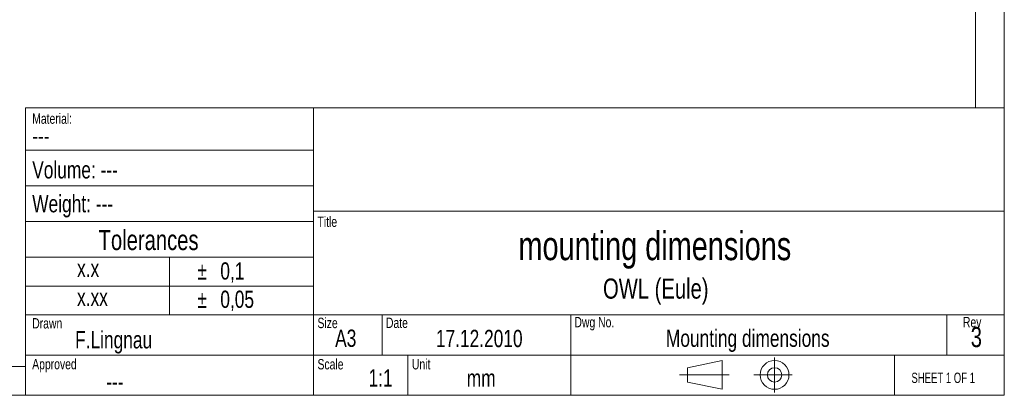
# Model space of a CAD drawing. Header units: millimetres. Extents: x 5 to 415, y 5 to 292.
# Tile 28 of 40: x 244 to 415, y 5 to 70. Entities that reach past the tile are written whole.
import ezdxf

# ---------------------------------------------------------------- set-up
doc = ezdxf.new("R2010")
doc.units = ezdxf.units.MM
doc.linetypes.add('CENTERX2', pattern=[20.32, 12.7, -2.54, 2.54, -2.54])
doc.styles.add('SLDTEXTSTYLE0', font='TXT', dxfattribs={"width": 0.75})
doc.styles.add('SLDTEXTSTYLE1', font='TXT', dxfattribs={"width": 0.6875})

# ---------------------------------------------------------------- blocks, each defined once
blk = doc.blocks.new('SW_NOTE_0')
at = {"color": 0, "linetype": 'Continuous', "lineweight": 0, "char_height": 3, "attachment_point": 1, "style": 'SLDTEXTSTYLE0'}
for s, insert in [('%%p', (0, 3.87)), ('0,1', (3.98, 3.87))]:
    blk.add_mtext(s, dxfattribs=dict(at, insert=insert))
blk = doc.blocks.new('SW_NOTE_1')
at = {"color": 0, "linetype": 'Continuous', "lineweight": 0, "char_height": 3, "attachment_point": 1, "style": 'SLDTEXTSTYLE0'}
for s, insert in [('%%p', (0, 3.87)), ('0,05', (3.98, 3.87))]:
    blk.add_mtext(s, dxfattribs=dict(at, insert=insert))

msp = doc.modelspace()

# ---------------------------------------------------------------- linework, layer by layer
at = {"color": 7, "linetype": 'Continuous', "lineweight": 0}
for p, q in [((415, 5), (415, 292)), ((409.996, 287), (409.996, 55)), ((245, 55), (415, 55)), ((245, 55), (245, 5)), ((295, 37), (295, 55)), ((295, 47.6), (245, 47.6)), ((295, 41.4), (245, 41.4)), ((415, 37), (295, 37)), ((295, 5), (295, 37)), ((295, 35.2), (245, 35.2)), ((295, 29), (245, 29)), ((270, 29), (270, 19)), ((295, 24), (245, 24)), ((295, 19), (245, 19)), ((295, 19), (415, 19)), ((306.933, 19), (306.933, 12)), ((339.723, 19), (339.723, 5)), ((405, 12), (405, 19)), ((295, 12), (245, 12)), ((295, 12), (415, 12)), ((311.412, 12), (311.412, 5)), ((395.939, 5), (395.939, 12)), ((365.964, 11.049), (359.964, 9.799)), ((365.964, 6.049), (365.964, 11.049)), ((9.996, 10), (245, 10)), ((359.964, 9.799), (359.964, 7.299)), ((359.964, 7.299), (365.964, 6.049)), ((5, 5), (415, 5))]:
    msp.add_line(p, q, dxfattribs=at)
at = {"color": 7, "linetype": 'CENTERX2', "lineweight": 0}
for p, q in [((375.095, 11.595), (375.095, 5.503)), ((358.55, 8.549), (367.183, 8.549)), ((371.504, 8.549), (378.176, 8.549))]:
    msp.add_line(p, q, dxfattribs=at)
at = {"color": 7, "linetype": 'Continuous', "lineweight": 0}
for radius in [2.5, 1.25]:
    msp.add_circle((375.095, 8.549), radius, dxfattribs=at)

# ---------------------------------------------------------------- block references
for name, p in [('SW_NOTE_0', (274.835, 24.253)), ('SW_NOTE_1', (274.835, 19.333))]:
    msp.add_blockref(name, p, dxfattribs=at)

# ---------------------------------------------------------------- texts
for s, insert, char_height, attachment_point, style in [('Material:', (246.141, 54.015), 1.8, 1, 'SLDTEXTSTYLE0'), ('---', (246.141, 51.608), 3, 1, 'SLDTEXTSTYLE0'), ('Volume: ---', (246.141, 45.708), 3, 1, 'SLDTEXTSTYLE0'), ('Weight: ---', (246.141, 39.818), 3, 1, 'SLDTEXTSTYLE0'), ('Title', (295.696, 36.079), 1.8, 1, 'SLDTEXTSTYLE0'), ('Tolerances', (257.671, 33.754), 3.5, 1, 'SLDTEXTSTYLE0'), ('mounting dimensions', (354.296, 33.5), 5, 2, 'SLDTEXTSTYLE0'), ('x.x', (253.933, 28.565), 3, 1, 'SLDTEXTSTYLE0'), ('OWL (Eule)', (354.459, 25.311), 3.5, 2, 'SLDTEXTSTYLE0'), ('x.xx', (253.933, 23.542), 3, 1, 'SLDTEXTSTYLE0'), ('Drawn', (246.141, 18.427), 1.8, 1, 'SLDTEXTSTYLE0'), ('Size', (295.696, 18.486), 1.8, 1, 'SLDTEXTSTYLE0'), ('Date', (307.588, 18.513), 1.8, 1, 'SLDTEXTSTYLE0'), ('Dwg No.', (340.326, 18.626), 1.8, 1, 'SLDTEXTSTYLE0'), ('Rev', (407.811, 18.626), 1.8, 1, 'SLDTEXTSTYLE0'), ('F.Lingnau', (260.283, 16.158), 3, 2, 'SLDTEXTSTYLE0'), ('A3', (300.604, 16.431), 3, 2, 'SLDTEXTSTYLE0'), ('17.12.2010', (323.793, 16.385), 3, 2, 'SLDTEXTSTYLE0'), ('Mounting dimensions', (370.434, 16.431), 3, 2, 'SLDTEXTSTYLE0'), ('3', (409.165, 16.883), 3.5, 1, 'SLDTEXTSTYLE0'), ('Approved', (246.141, 11.334), 1.8, 1, 'SLDTEXTSTYLE0'), ('Scale', (295.696, 11.309), 1.8, 1, 'SLDTEXTSTYLE0'), ('Unit', (312.098, 11.309), 1.8, 1, 'SLDTEXTSTYLE0'), ('1:1', (306.664, 9.534), 3, 2, 'SLDTEXTSTYLE0'), ('mm', (321.623, 9.488), 3, 1, 'SLDTEXTSTYLE0'), ('SHEET 1 OF 1', (398.868, 8.945), 1.8, 1, 'SLDTEXTSTYLE1'), ('---', (260.495, 8.881), 3, 2, 'SLDTEXTSTYLE0')]:
    msp.add_mtext(s, dxfattribs=dict(at, insert=insert, char_height=char_height, attachment_point=attachment_point, style=style))

doc.saveas('drawing.dxf')
